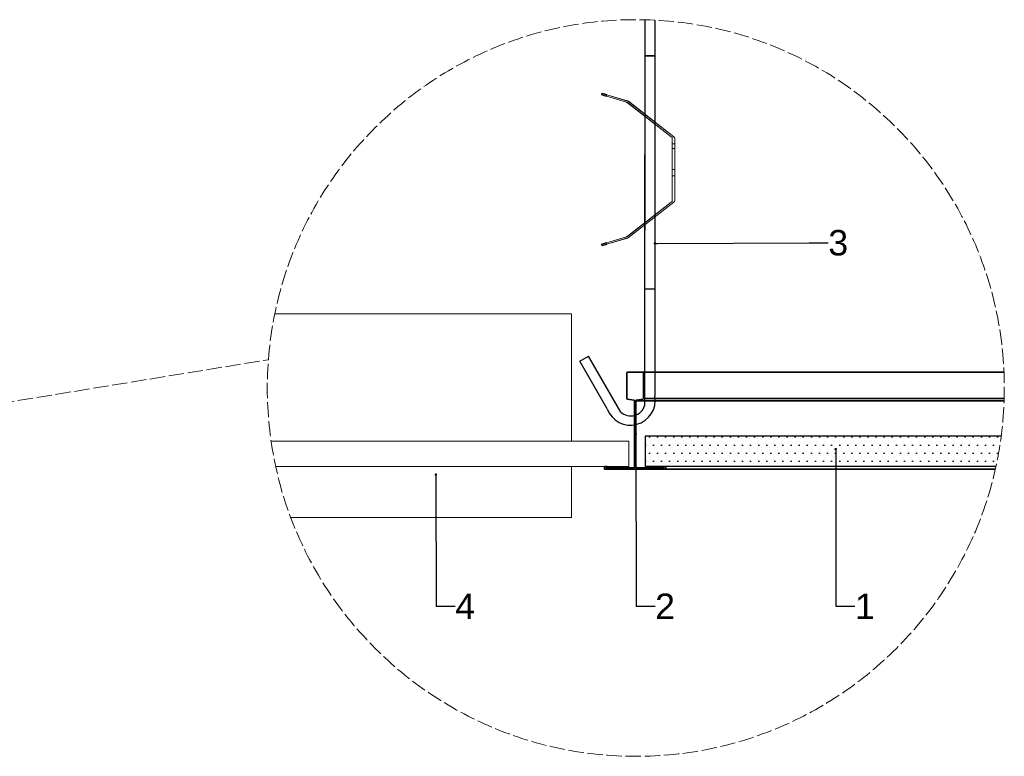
# Model space of a CAD drawing. Header units: millimetres. Extents: x 2242 to 4133, y 3505 to 4669.
# Tile 3 of 3: x 3361 to 4133, y 3746 to 4324. Entities that reach past the tile are written whole.
import ezdxf
from ezdxf import colors
from ezdxf.entities.mleader import LeaderData, LeaderLine
from ezdxf.math import Vec2, Vec3

# ---------------------------------------------------------------- set-up
doc = ezdxf.new("R2010")
doc.units = ezdxf.units.MM
doc.linetypes.add('ACAD_ISO02W100', pattern=[15, 12, -3])
for name, color, linetype, lineweight in [('_RIGIPS AKCESORIA', 7, 'Continuous', 15), ('_Rigips Profil', 7, 'Continuous', 35), ('_RIGIPS PŁYTA', 7, 'Continuous', 25), ('pomocnicza', 7, 'ACAD_ISO02W100', 9), ('Wymiary', 7, 'Continuous', 18)]:
    doc.layers.add(name, color=color, linetype=linetype, lineweight=lineweight)
doc.layers.add('_Rigips Plyta', color=7, linetype='Continuous')
doc.layers.add('wełna', color=7, linetype='BATTING')
doc.styles.get("Standard").update_dxf_attribs({"font": 'arial.ttf'})
doc.linetypes.add('BATTING', pattern='A,0.00254,-2.54,[134,ltypeshp.shx,S=2.54,R=0,X=-2.54,Y=0],-5.08,[134,ltypeshp.shx,S=2.54,R=180,X=2.54,Y=0],-2.54', length=10.16254)

# ---------------------------------------------------------------- blocks, each defined once
blk = doc.blocks.new('T24')
at = {"layer": '_Rigips Profil'}
for p, q in [((302.61, -139.67), (302.61, -129.54)), ((302.81, -129.34), (308.91, -129.34)), ((309.11, -129.54), (309.11, -139.67)), ((305.45, -140.31), (302.78, -139.87)), ((305.61, -140.51), (305.61, -166.64)), ((306.11, -140.51), (306.11, -166.64)), ((308.95, -139.87), (306.28, -140.31)), ((293.86, -167.24), (293.86, -166.44)), ((293.96, -166.34), (294.86, -166.34)), ((293.96, -167.34), (317.76, -167.34)), ((294.36, -166.84), (305.41, -166.84)), ((306.31, -166.84), (317.36, -166.84)), ((317.76, -166.34), (316.86, -166.34)), ((317.86, -167.24), (317.86, -166.44))]:
    blk.add_line(p, q, dxfattribs=at)
for centre, radius, start, end in [((302.81, -129.54), 0.2, 90, 180), ((308.91, -129.54), 0.2, 0, 90), ((302.81, -139.67), 0.2, 180, 260.5377), ((305.41, -140.51), 0.2, 0, 80.5377), ((306.31, -140.51), 0.2, 99.4623, 180), ((308.91, -139.67), 0.2, 279.4623, 0), ((293.96, -166.44), 0.1, 90, 180), ((293.96, -167.24), 0.1, 180, 270), ((305.41, -166.64), 0.2, 270, 0), ((306.31, -166.64), 0.2, 180, 270), ((317.76, -166.44), 0.1, 0, 90), ((317.76, -167.24), 0.1, 270, 0)]:
    blk.add_arc(centre, radius, start, end, dxfattribs=at)
blk = doc.blocks.new('_Dot')
at = {"color": 0, "linetype": 'ByBlock', "lineweight": -2}
blk.add_line((-0.5, 0), (-1, 0), dxfattribs=at)
at = {"color": 0, "linetype": 'ByBlock', "const_width": 0.5}
blk.add_lwpolyline([(-0.25, 0, 1), (0.25, 0, 1)], format="xyb", close=True, dxfattribs=at)

msp = doc.modelspace()

# ---------------------------------------------------------------- hatches: boundary and pattern name
at = {"layer": '_Rigips Plyta'}
h = msp.add_hatch(dxfattribs=at)
h.set_pattern_fill('DOTS', color=256, scale=4)
h.set_pattern_definition([(0, (-2240.876, -3267.4906), (3.175, 6.35), [0, -6.35])])
edge = h.paths.add_edge_path()
edge.add_arc((3844.47, 4035.3), 288.99, 347.67554, 352.50738)
edge.add_line((4130.99, 3997.61), (3851.91, 3997.61))
edge.add_line((3851.91, 3997.61), (3851.91, 3973.61))
edge.add_line((3851.91, 3973.61), (4126.79, 3973.61))

# ---------------------------------------------------------------- linework, layer by layer
for p, q in [((3851.43, 4324.2), (3851.42, 4112.87)), ((3859.43, 4323.89), (3859.42, 4112.87)), ((3851.43, 4295.99), (3851.42, 4021.38)), ((3859.46, 4295.99), (3859.42, 4028.85)), ((3859.42, 4112.87), (3851.42, 4112.87)), ((3822.1, 4018.85), (3800.5, 4056.27)), ((3832.76, 4016.38), (3807.42, 4060.27))]:
    msp.add_line(p, q)
msp.add_lwpolyline([(3859.42, 4295.99), (3851.42, 4295.99)], close=True)
at = {"color": 253, "lineweight": 0}
for points in [[(3817.58, 4265.42), (3817.92, 4266.53)], [(3821.51, 4264.16), (3821.26, 4264.24), (3821.01, 4264.3), (3820.78, 4264.37), (3820.57, 4264.45), (3820.36, 4264.52), (3820.15, 4264.58), (3819.95, 4264.63), (3819.77, 4264.7), (3819.59, 4264.76), (3819.41, 4264.81), (3819.25, 4264.86), (3819.08, 4264.91), (3818.93, 4264.96), (3818.79, 4265.01), (3818.64, 4265.06), (3818.52, 4265.09), (3818.39, 4265.12), (3818.28, 4265.17), (3818.18, 4265.21), (3818.08, 4265.24), (3818, 4265.25), (3817.92, 4265.29), (3817.85, 4265.3), (3817.79, 4265.34), (3817.74, 4265.35), (3817.69, 4265.37), (3817.66, 4265.39), (3817.62, 4265.39), (3817.59, 4265.4), (3817.58, 4265.42), (3817.59, 4265.42), (3817.62, 4265.4), (3817.66, 4265.4), (3817.69, 4265.39), (3817.74, 4265.39), (3817.79, 4265.37), (3817.85, 4265.35), (3817.92, 4265.34), (3818, 4265.3), (3818.08, 4265.29), (3818.18, 4265.25), (3818.28, 4265.24), (3818.39, 4265.21), (3818.52, 4265.17), (3818.64, 4265.12), (3818.79, 4265.09), (3818.93, 4265.06), (3819.08, 4265.01), (3819.25, 4264.96), (3819.41, 4264.91), (3819.59, 4264.86), (3819.77, 4264.81), (3819.95, 4264.76), (3820.15, 4264.7), (3820.36, 4264.65), (3820.57, 4264.58), (3820.78, 4264.52), (3821.01, 4264.45), (3821.26, 4264.39), (3821.51, 4264.3), (3837.23, 4259.59), (3837.23, 4259.44)], [(3821.83, 4265.29), (3838, 4260.44), (3838, 4260.59), (3821.83, 4265.43), (3821.59, 4265.5), (3821.36, 4265.57), (3821.13, 4265.63), (3820.92, 4265.7), (3820.7, 4265.76), (3820.49, 4265.83), (3820.29, 4265.88), (3820.1, 4265.93), (3819.92, 4265.99), (3819.74, 4266.04), (3819.57, 4266.09), (3819.41, 4266.12), (3819.26, 4266.17), (3819.11, 4266.22), (3818.98, 4266.25), (3818.85, 4266.29), (3818.74, 4266.32), (3818.62, 4266.35), (3818.52, 4266.38), (3818.43, 4266.4), (3818.33, 4266.43), (3818.26, 4266.45), (3818.18, 4266.47), (3818.12, 4266.48), (3818.07, 4266.5), (3818.02, 4266.52), (3817.98, 4266.52), (3817.95, 4266.53), (3817.94, 4266.53), (3817.92, 4266.53), (3817.94, 4266.52), (3817.95, 4266.52), (3817.98, 4266.5), (3818.02, 4266.48), (3818.07, 4266.47), (3818.12, 4266.45), (3818.18, 4266.43), (3818.26, 4266.4), (3818.33, 4266.38), (3818.43, 4266.35), (3818.52, 4266.32), (3818.62, 4266.29), (3818.74, 4266.25), (3818.85, 4266.2), (3818.98, 4266.17), (3819.11, 4266.12), (3819.26, 4266.09), (3819.41, 4266.04), (3819.57, 4265.99), (3819.74, 4265.93), (3819.92, 4265.88), (3820.1, 4265.81), (3820.29, 4265.76), (3820.49, 4265.7), (3820.7, 4265.63), (3820.92, 4265.57), (3821.13, 4265.5), (3821.36, 4265.43), (3821.59, 4265.35), (3821.83, 4265.29)], [(3818.61, 4265.14), (3818.93, 4266.27)], [(3818.61, 4265.06), (3818.93, 4266.19)], [(3821.51, 4264.3), (3821.83, 4265.43)], [(3821.83, 4265.29), (3821.51, 4264.16), (3837.23, 4259.44)], [(3837.23, 4259.59), (3837.57, 4259.46), (3837.88, 4259.24)], [(3837.88, 4259.1), (3837.57, 4259.29), (3837.23, 4259.44)], [(3837.41, 4259.38), (3837.41, 4259.52)], [(3837.57, 4259.29), (3837.57, 4259.46)], [(3837.73, 4259.21), (3837.73, 4259.36)], [(3872.32, 4232.31), (3837.88, 4259.1), (3837.88, 4259.24), (3872.32, 4232.47), (3872.32, 4232.31)], [(3837.88, 4259.1), (3837.88, 4259.24)], [(3838.65, 4260.24), (3838.34, 4260.44), (3838, 4260.59)], [(3838, 4260.44), (3838.34, 4260.29), (3838.65, 4260.1)], [(3838.18, 4260.37), (3838.18, 4260.52)], [(3838.34, 4260.29), (3838.34, 4260.44)], [(3838.5, 4260.19), (3838.5, 4260.34)], [(3838.65, 4260.1), (3874.35, 4232.31), (3874.35, 4232.47), (3838.65, 4260.24), (3838.65, 4260.1)], [(3838.65, 4260.1), (3838.65, 4260.24)], [(3851.55, 4248.54), (3852.32, 4249.53)], [(3855.08, 4245.78), (3855.21, 4245.67), (3855.35, 4245.55), (3855.5, 4245.44), (3855.65, 4245.33), (3855.8, 4245.21), (3855.94, 4245.1), (3856.07, 4244.98), (3856.22, 4244.88), (3856.35, 4244.77), (3856.5, 4244.67), (3856.63, 4244.57), (3856.76, 4244.46), (3856.89, 4244.36), (3857.01, 4244.26), (3857.14, 4244.18), (3857.25, 4244.08), (3857.37, 4244), (3857.48, 4243.9), (3857.58, 4243.82), (3857.7, 4243.75), (3857.79, 4243.67), (3857.88, 4243.61), (3857.97, 4243.52), (3858.06, 4243.46), (3858.14, 4243.41), (3858.2, 4243.34), (3858.27, 4243.29), (3858.33, 4243.25), (3858.4, 4243.2), (3858.45, 4243.16), (3858.5, 4243.13), (3858.53, 4243.1), (3858.56, 4243.08), (3858.6, 4243.05), (3858.61, 4243.03), (3858.63, 4243.03), (3858.65, 4243.02), (3858.65, 4243.03), (3858.63, 4243.03), (3858.61, 4243.05), (3858.58, 4243.08), (3858.55, 4243.1), (3858.51, 4243.13), (3858.47, 4243.16), (3858.42, 4243.2), (3858.37, 4243.25), (3858.3, 4243.29), (3858.24, 4243.34), (3858.17, 4243.41), (3858.09, 4243.46), (3858.01, 4243.52), (3857.92, 4243.61), (3857.83, 4243.67), (3857.73, 4243.75), (3857.63, 4243.82), (3857.53, 4243.9), (3857.42, 4244), (3857.3, 4244.08), (3857.19, 4244.18), (3857.07, 4244.26), (3856.94, 4244.36), (3856.81, 4244.46), (3856.68, 4244.57), (3856.55, 4244.67), (3856.42, 4244.77), (3856.29, 4244.88), (3856.14, 4244.98), (3856.01, 4245.1), (3855.86, 4245.21), (3855.71, 4245.33), (3855.57, 4245.44), (3855.42, 4245.55), (3855.27, 4245.67), (3855.12, 4245.78), (3854.98, 4245.9), (3854.83, 4246.01), (3854.7, 4246.11), (3854.55, 4246.23), (3854.4, 4246.34), (3854.26, 4246.46), (3854.11, 4246.57), (3853.98, 4246.67), (3853.83, 4246.78), (3853.7, 4246.88), (3853.57, 4247), (3853.44, 4247.09), (3853.31, 4247.19), (3853.19, 4247.29), (3853.06, 4247.39), (3852.95, 4247.47), (3852.83, 4247.57), (3852.72, 4247.65), (3852.62, 4247.73), (3852.5, 4247.81), (3852.41, 4247.88), (3852.32, 4247.96), (3852.23, 4248.03), (3852.14, 4248.09), (3852.06, 4248.14), (3852, 4248.21), (3851.93, 4248.26), (3851.87, 4248.31), (3851.8, 4248.36), (3851.75, 4248.39), (3851.7, 4248.42), (3851.67, 4248.45), (3851.64, 4248.49), (3851.6, 4248.5), (3851.59, 4248.52), (3851.57, 4248.54), (3851.55, 4248.54), (3851.57, 4248.52), (3851.59, 4248.5), (3851.62, 4248.49), (3851.65, 4248.45), (3851.69, 4248.42), (3851.73, 4248.39), (3851.78, 4248.36), (3851.83, 4248.31), (3851.9, 4248.26), (3851.96, 4248.21), (3852.03, 4248.14), (3852.11, 4248.09), (3852.19, 4248.03), (3852.28, 4247.96), (3852.37, 4247.88), (3852.47, 4247.81), (3852.57, 4247.73), (3852.67, 4247.65), (3852.78, 4247.57), (3852.9, 4247.47), (3853.01, 4247.39), (3853.13, 4247.29), (3853.26, 4247.19), (3853.39, 4247.09), (3853.52, 4247), (3853.65, 4246.88), (3853.78, 4246.78), (3853.91, 4246.67), (3854.06, 4246.57), (3854.19, 4246.46), (3854.34, 4246.34), (3854.49, 4246.23), (3854.63, 4246.11), (3854.78, 4246.01), (3854.93, 4245.9), (3855.08, 4245.78)], [(3855.84, 4246.77), (3855.99, 4246.65), (3856.12, 4246.54), (3856.27, 4246.42), (3856.42, 4246.31), (3856.57, 4246.19), (3856.71, 4246.1), (3856.84, 4245.98), (3856.99, 4245.87), (3857.12, 4245.77), (3857.27, 4245.65), (3857.4, 4245.55), (3857.53, 4245.46), (3857.66, 4245.36), (3857.78, 4245.26), (3857.91, 4245.16), (3858.02, 4245.08), (3858.14, 4244.98), (3858.25, 4244.9), (3858.35, 4244.82), (3858.47, 4244.74), (3858.56, 4244.65), (3858.65, 4244.59), (3858.74, 4244.52), (3858.83, 4244.46), (3858.91, 4244.39), (3858.97, 4244.34), (3859.04, 4244.29), (3859.1, 4244.24), (3859.17, 4244.2), (3859.22, 4244.16), (3859.27, 4244.11), (3859.3, 4244.1), (3859.33, 4244.06), (3859.37, 4244.05), (3859.38, 4244.03), (3859.4, 4244.02), (3859.41, 4244.02), (3859.41, 4244), (3859.41, 4244.02), (3859.4, 4244.03), (3859.38, 4244.05), (3859.35, 4244.06), (3859.32, 4244.1), (3859.28, 4244.11), (3859.23, 4244.16), (3859.19, 4244.2), (3859.14, 4244.24), (3859.07, 4244.29), (3859.01, 4244.34), (3858.94, 4244.39), (3858.86, 4244.46), (3858.78, 4244.52), (3858.69, 4244.59), (3858.6, 4244.65), (3858.5, 4244.74), (3858.4, 4244.82), (3858.3, 4244.9), (3858.19, 4244.98), (3858.07, 4245.08), (3857.96, 4245.16), (3857.84, 4245.26), (3857.71, 4245.36), (3857.58, 4245.46), (3857.45, 4245.55), (3857.32, 4245.65), (3857.19, 4245.77), (3857.06, 4245.87), (3856.91, 4245.98), (3856.78, 4246.1), (3856.63, 4246.19), (3856.48, 4246.31), (3856.34, 4246.42), (3856.19, 4246.54), (3856.04, 4246.65), (3855.89, 4246.77), (3855.75, 4246.88), (3855.62, 4247), (3855.47, 4247.11), (3855.32, 4247.23), (3855.17, 4247.34), (3855.03, 4247.45), (3854.88, 4247.55), (3854.75, 4247.67), (3854.6, 4247.77), (3854.47, 4247.88), (3854.34, 4247.98), (3854.21, 4248.08), (3854.08, 4248.17), (3853.96, 4248.27), (3853.83, 4248.37), (3853.72, 4248.47), (3853.6, 4248.55), (3853.49, 4248.63), (3853.39, 4248.72), (3853.27, 4248.8), (3853.18, 4248.88), (3853.09, 4248.94), (3853, 4249.01), (3852.91, 4249.08), (3852.83, 4249.14), (3852.77, 4249.19), (3852.7, 4249.26), (3852.64, 4249.3), (3852.57, 4249.34), (3852.52, 4249.39), (3852.47, 4249.42), (3852.44, 4249.45), (3852.41, 4249.47), (3852.37, 4249.48), (3852.36, 4249.5), (3852.34, 4249.52), (3852.32, 4249.53), (3852.32, 4249.52), (3852.34, 4249.5), (3852.36, 4249.48), (3852.39, 4249.47), (3852.42, 4249.45), (3852.46, 4249.42), (3852.5, 4249.39), (3852.55, 4249.34), (3852.6, 4249.3), (3852.67, 4249.26), (3852.73, 4249.19), (3852.8, 4249.14), (3852.88, 4249.08), (3852.96, 4249.01), (3853.04, 4248.94), (3853.14, 4248.88), (3853.24, 4248.8), (3853.34, 4248.72), (3853.44, 4248.63), (3853.55, 4248.55), (3853.67, 4248.47), (3853.78, 4248.37), (3853.9, 4248.27), (3854.03, 4248.17), (3854.16, 4248.08), (3854.29, 4247.98), (3854.42, 4247.88), (3854.55, 4247.77), (3854.68, 4247.67), (3854.83, 4247.55), (3854.96, 4247.45), (3855.11, 4247.34), (3855.26, 4247.23), (3855.4, 4247.11), (3855.55, 4247), (3855.7, 4246.88), (3855.84, 4246.77)], [(3855.09, 4245.8), (3855.86, 4246.8)], [(3855.09, 4245.75), (3855.86, 4246.75)], [(3858.65, 4243.02), (3859.41, 4244)], [(3872.32, 4232.47), (3872.65, 4232.14), (3872.89, 4231.75), (3873.04, 4231.31), (3873.1, 4230.85)], [(3873.1, 4230.7), (3873.04, 4231.16), (3872.89, 4231.6), (3872.65, 4232), (3872.32, 4232.31)], [(3872.65, 4232), (3872.65, 4232.14)], [(3872.89, 4231.6), (3872.89, 4231.75)], [(3873.04, 4231.16), (3873.04, 4231.31)], [(3875.14, 4230.85), (3875.09, 4231.31), (3874.94, 4231.75), (3874.69, 4232.14), (3874.35, 4232.47)], [(3874.35, 4232.31), (3874.69, 4232), (3874.94, 4231.6), (3875.09, 4231.16), (3875.14, 4230.7)], [(3874.69, 4232), (3874.69, 4232.14)], [(3874.94, 4231.6), (3874.94, 4231.75)], [(3875.09, 4231.16), (3875.09, 4231.31)], [(3873.1, 4182.62), (3873.1, 4230.7), (3873.1, 4230.85), (3873.1, 4182.79), (3873.1, 4182.62)], [(3873.1, 4230.7), (3873.1, 4230.85)], [(3873.1, 4223.14), (3873.1, 4223.94), (3873.1, 4224.73), (3873.1, 4225.46), (3873.1, 4226.15), (3873.1, 4226.76), (3873.1, 4227.28), (3873.1, 4227.69), (3873.1, 4228), (3873.1, 4228.2), (3873.1, 4228.25), (3873.1, 4228.2), (3873.1, 4228), (3873.1, 4227.69), (3873.1, 4227.28), (3873.1, 4226.76), (3873.1, 4226.15), (3873.1, 4225.46), (3873.1, 4224.73), (3873.1, 4223.94), (3873.1, 4223.14), (3875.14, 4223.14)], [(3873.1, 4223.14), (3873.1, 4223.94), (3873.1, 4224.73), (3873.1, 4225.46), (3873.1, 4226.15), (3873.1, 4226.76), (3873.1, 4227.28), (3873.1, 4227.69), (3873.1, 4228), (3873.1, 4228.2), (3873.1, 4228.25), (3873.1, 4228.2), (3873.1, 4228), (3873.1, 4227.69), (3873.1, 4227.28), (3873.1, 4226.76), (3873.1, 4226.15), (3873.1, 4225.46), (3873.1, 4224.73), (3873.1, 4223.94), (3873.1, 4223.14), (3875.14, 4223.14)], [(3875.14, 4226.76), (3873.1, 4226.76), (3875.14, 4226.76)], [(3875.14, 4226.76), (3873.1, 4226.76), (3875.14, 4226.76)], [(3873.1, 4220.03), (3873.1, 4219.32), (3873.1, 4218.63), (3873.1, 4217.98), (3873.1, 4217.41), (3873.1, 4216.9), (3873.1, 4216.49), (3873.1, 4216.19), (3873.1, 4216), (3873.1, 4215.95), (3873.1, 4216), (3873.1, 4216.19), (3873.1, 4216.49), (3873.1, 4216.9), (3873.1, 4217.41), (3873.1, 4217.98), (3873.1, 4218.63), (3873.1, 4219.32), (3873.1, 4220.03), (3873.1, 4220.75), (3873.1, 4221.43), (3873.1, 4222.07), (3873.1, 4222.66), (3873.1, 4223.17), (3873.1, 4223.58), (3873.1, 4223.87), (3873.1, 4224.05), (3873.1, 4224.12), (3873.1, 4224.05), (3873.1, 4223.87), (3873.1, 4223.58), (3873.1, 4223.17), (3873.1, 4222.66), (3873.1, 4222.07), (3873.1, 4221.43), (3873.1, 4220.75), (3873.1, 4220.03)], [(3875.14, 4230.7), (3875.14, 4182.62), (3875.14, 4182.79), (3875.14, 4230.85), (3875.14, 4230.7)], [(3875.14, 4230.7), (3875.14, 4230.85)], [(3873.1, 4211.82), (3873.1, 4211.69), (3873.1, 4211.43), (3873.1, 4211.05), (3873.1, 4210.58), (3873.1, 4210), (3873.1, 4209.35), (3873.1, 4208.63), (3873.1, 4207.87), (3873.1, 4207.07), (3873.1, 4206.29), (3873.1, 4205.5), (3873.1, 4204.73), (3873.1, 4204.03), (3873.1, 4203.39), (3873.1, 4202.83), (3873.1, 4202.36), (3873.1, 4202.01), (3873.1, 4201.77), (3873.1, 4201.64), (3873.1, 4201.65), (3873.1, 4201.78), (3873.1, 4202.03), (3873.1, 4202.39), (3873.1, 4202.86), (3873.1, 4203.42), (3873.1, 4204.08), (3873.1, 4204.78), (3873.1, 4205.55), (3873.1, 4206.34), (3873.1, 4207.14), (3873.1, 4207.92), (3873.1, 4208.68), (3873.1, 4209.4), (3873.1, 4210.05), (3873.1, 4210.61), (3873.1, 4211.08), (3873.1, 4211.44), (3873.1, 4211.71), (3873.1, 4211.84)], [(3875.14, 4206.27), (3875.14, 4205.47), (3875.14, 4204.7), (3875.14, 4203.94), (3875.14, 4203.24), (3875.14, 4202.59), (3875.14, 4202.03), (3875.14, 4201.54), (3875.14, 4201.16), (3875.14, 4200.88), (3875.14, 4200.7), (3875.14, 4200.65), (3875.14, 4200.7), (3875.14, 4200.88), (3875.14, 4201.16), (3875.14, 4201.54), (3875.14, 4202.03), (3875.14, 4202.59), (3875.14, 4203.24), (3875.14, 4203.94), (3875.14, 4204.7), (3875.14, 4205.47), (3875.14, 4206.27), (3875.14, 4207.07), (3875.14, 4207.86), (3875.14, 4208.61), (3875.14, 4209.32), (3875.14, 4209.95), (3875.14, 4210.53), (3875.14, 4211), (3875.14, 4211.4), (3875.14, 4211.67), (3875.14, 4211.84), (3875.14, 4211.9), (3875.14, 4211.84), (3875.14, 4211.67), (3875.14, 4211.4), (3875.14, 4211), (3875.14, 4210.53), (3875.14, 4209.95), (3875.14, 4209.32), (3875.14, 4208.61), (3875.14, 4207.86), (3875.14, 4207.07), (3875.14, 4206.27)], [(3875.14, 4211.82), (3875.14, 4211.84), (3875.14, 4211.71), (3875.14, 4211.44), (3875.14, 4211.08), (3875.14, 4210.61), (3875.14, 4210.05), (3875.14, 4209.4), (3875.14, 4208.68), (3875.14, 4207.92), (3875.14, 4207.14), (3875.14, 4206.34), (3875.14, 4205.55), (3875.14, 4204.78), (3875.14, 4204.08), (3875.14, 4203.42), (3875.14, 4202.86), (3875.14, 4202.39), (3875.14, 4202.03), (3875.14, 4201.78), (3875.14, 4201.65), (3875.14, 4201.64), (3875.14, 4201.77), (3875.14, 4202.01), (3875.14, 4202.36), (3875.14, 4202.83), (3875.14, 4203.39), (3875.14, 4204.03), (3875.14, 4204.73), (3875.14, 4205.5), (3875.14, 4206.29), (3875.14, 4207.07), (3875.14, 4207.87), (3875.14, 4208.63), (3875.14, 4209.35), (3875.14, 4210), (3875.14, 4210.58), (3875.14, 4211.05), (3875.14, 4211.43), (3875.14, 4211.69), (3875.14, 4211.82)], [(3873.1, 4206.76), (3875.14, 4206.76)], [(3873.1, 4206.71), (3875.14, 4206.71)], [(3873.1, 4201.64), (3875.14, 4201.64)], [(3873.1, 4193.45), (3873.1, 4192.74), (3873.1, 4192.06), (3873.1, 4191.4), (3873.1, 4190.83), (3873.1, 4190.32), (3873.1, 4189.91), (3873.1, 4189.62), (3873.1, 4189.42), (3873.1, 4189.35), (3873.1, 4189.42), (3873.1, 4189.62), (3873.1, 4189.91), (3873.1, 4190.32), (3873.1, 4190.83), (3873.1, 4191.4), (3873.1, 4192.06), (3873.1, 4192.74), (3873.1, 4193.45), (3873.1, 4194.17), (3873.1, 4194.86), (3873.1, 4195.49), (3873.1, 4196.08), (3873.1, 4196.58), (3873.1, 4196.98), (3873.1, 4197.3), (3873.1, 4197.48), (3873.1, 4197.54), (3873.1, 4197.48), (3873.1, 4197.3), (3873.1, 4196.98), (3873.1, 4196.58), (3873.1, 4196.08), (3873.1, 4195.49), (3873.1, 4194.86), (3873.1, 4194.17), (3873.1, 4193.45)], [(3837.88, 4154.23), (3872.32, 4181.02), (3872.32, 4181.17), (3837.88, 4154.38), (3837.88, 4154.23)], [(3874.35, 4181.02), (3838.65, 4153.25), (3838.65, 4153.39), (3874.35, 4181.17), (3874.35, 4181.02)], [(3872.32, 4181.17), (3872.65, 4181.49), (3872.89, 4181.89), (3873.04, 4182.31), (3873.1, 4182.79)], [(3873.1, 4182.62), (3873.04, 4182.16), (3872.89, 4181.74), (3872.65, 4181.35), (3872.32, 4181.02)], [(3872.65, 4181.35), (3872.65, 4181.49)], [(3872.89, 4181.74), (3872.89, 4181.89)], [(3873.04, 4182.16), (3873.04, 4182.31)], [(3873.1, 4182.62), (3873.1, 4182.79)], [(3875.14, 4182.79), (3875.09, 4182.31), (3874.94, 4181.89), (3874.69, 4181.49), (3874.35, 4181.17)], [(3874.35, 4181.02), (3874.69, 4181.35), (3874.94, 4181.74), (3875.09, 4182.16), (3875.14, 4182.62)], [(3874.69, 4181.35), (3874.69, 4181.49)], [(3874.94, 4181.74), (3874.94, 4181.89)], [(3875.09, 4182.16), (3875.09, 4182.31)], [(3875.14, 4182.62), (3875.14, 4182.79)], [(3855.08, 4167.69), (3854.93, 4167.59), (3854.78, 4167.48), (3854.63, 4167.36), (3854.49, 4167.25), (3854.34, 4167.13), (3854.19, 4167.02), (3854.06, 4166.9), (3853.91, 4166.8), (3853.78, 4166.69), (3853.65, 4166.59), (3853.52, 4166.48), (3853.39, 4166.38), (3853.26, 4166.28), (3853.13, 4166.18), (3853.01, 4166.08), (3852.9, 4166), (3852.78, 4165.9), (3852.67, 4165.82), (3852.57, 4165.74), (3852.47, 4165.66), (3852.37, 4165.59), (3852.28, 4165.51), (3852.19, 4165.45), (3852.11, 4165.38), (3852.03, 4165.33), (3851.96, 4165.27), (3851.9, 4165.22), (3851.83, 4165.17), (3851.78, 4165.12), (3851.73, 4165.08), (3851.69, 4165.05), (3851.65, 4165.02), (3851.62, 4164.99), (3851.59, 4164.97), (3851.57, 4164.95), (3851.55, 4164.94), (3851.57, 4164.94), (3851.59, 4164.95), (3851.6, 4164.97), (3851.64, 4164.99), (3851.67, 4165.02), (3851.7, 4165.05), (3851.75, 4165.08), (3851.8, 4165.12), (3851.87, 4165.17), (3851.93, 4165.22), (3852, 4165.27), (3852.06, 4165.33), (3852.14, 4165.38), (3852.23, 4165.45), (3852.32, 4165.51), (3852.41, 4165.59), (3852.5, 4165.66), (3852.62, 4165.74), (3852.72, 4165.82), (3852.83, 4165.9), (3852.95, 4166), (3853.06, 4166.08), (3853.19, 4166.18), (3853.31, 4166.28), (3853.44, 4166.38), (3853.57, 4166.48), (3853.7, 4166.59), (3853.83, 4166.69), (3853.98, 4166.8), (3854.11, 4166.9), (3854.26, 4167.02), (3854.4, 4167.13), (3854.55, 4167.25), (3854.7, 4167.36), (3854.83, 4167.48), (3854.98, 4167.59), (3855.12, 4167.69), (3855.27, 4167.8), (3855.42, 4167.92), (3855.57, 4168.03), (3855.71, 4168.15), (3855.86, 4168.26), (3856.01, 4168.38), (3856.14, 4168.49), (3856.29, 4168.59), (3856.42, 4168.7), (3856.55, 4168.8), (3856.68, 4168.92), (3856.81, 4169.02), (3856.94, 4169.11), (3857.07, 4169.21), (3857.19, 4169.29), (3857.3, 4169.39), (3857.42, 4169.47), (3857.53, 4169.57), (3857.63, 4169.65), (3857.73, 4169.74), (3857.83, 4169.8), (3857.92, 4169.88), (3858.01, 4169.95), (3858.09, 4170.01), (3858.17, 4170.06), (3858.24, 4170.13), (3858.3, 4170.18), (3858.37, 4170.23), (3858.42, 4170.28), (3858.47, 4170.31), (3858.51, 4170.34), (3858.55, 4170.37), (3858.58, 4170.41), (3858.61, 4170.42), (3858.63, 4170.44), (3858.65, 4170.46), (3858.63, 4170.46), (3858.61, 4170.44), (3858.6, 4170.42), (3858.56, 4170.41), (3858.53, 4170.37), (3858.5, 4170.34), (3858.45, 4170.31), (3858.4, 4170.28), (3858.33, 4170.23), (3858.27, 4170.18), (3858.2, 4170.13), (3858.14, 4170.06), (3858.06, 4170.01), (3857.97, 4169.95), (3857.88, 4169.88), (3857.79, 4169.8), (3857.7, 4169.74), (3857.58, 4169.65), (3857.48, 4169.57), (3857.37, 4169.47), (3857.25, 4169.39), (3857.14, 4169.29), (3857.01, 4169.21), (3856.89, 4169.11), (3856.76, 4169.02), (3856.63, 4168.92), (3856.5, 4168.8), (3856.35, 4168.7), (3856.22, 4168.59), (3856.07, 4168.49), (3855.94, 4168.38), (3855.8, 4168.26), (3855.65, 4168.15), (3855.5, 4168.03), (3855.35, 4167.92), (3855.21, 4167.8), (3855.08, 4167.69)], [(3855.84, 4166.71), (3855.7, 4166.59), (3855.55, 4166.48), (3855.4, 4166.36), (3855.26, 4166.25), (3855.11, 4166.13), (3854.96, 4166.03), (3854.83, 4165.92), (3854.68, 4165.81), (3854.55, 4165.71), (3854.42, 4165.59), (3854.29, 4165.49), (3854.16, 4165.4), (3854.03, 4165.3), (3853.9, 4165.2), (3853.78, 4165.1), (3853.67, 4165), (3853.55, 4164.92), (3853.44, 4164.84), (3853.34, 4164.76), (3853.24, 4164.68), (3853.14, 4164.59), (3853.04, 4164.53), (3852.96, 4164.46), (3852.88, 4164.4), (3852.8, 4164.33), (3852.73, 4164.28), (3852.67, 4164.22), (3852.6, 4164.18), (3852.55, 4164.14), (3852.5, 4164.09), (3852.46, 4164.05), (3852.42, 4164.04), (3852.39, 4164), (3852.36, 4163.99), (3852.34, 4163.97), (3852.32, 4163.96), (3852.32, 4163.94), (3852.34, 4163.96), (3852.36, 4163.97), (3852.37, 4163.99), (3852.41, 4164), (3852.44, 4164.04), (3852.47, 4164.05), (3852.52, 4164.09), (3852.57, 4164.14), (3852.64, 4164.18), (3852.7, 4164.22), (3852.77, 4164.28), (3852.83, 4164.33), (3852.91, 4164.4), (3853, 4164.46), (3853.09, 4164.53), (3853.18, 4164.59), (3853.27, 4164.68), (3853.39, 4164.76), (3853.49, 4164.84), (3853.6, 4164.92), (3853.72, 4165), (3853.83, 4165.1), (3853.96, 4165.2), (3854.08, 4165.3), (3854.21, 4165.4), (3854.34, 4165.49), (3854.47, 4165.59), (3854.6, 4165.71), (3854.75, 4165.81), (3854.88, 4165.92), (3855.03, 4166.03), (3855.17, 4166.13), (3855.32, 4166.25), (3855.47, 4166.36), (3855.62, 4166.48), (3855.75, 4166.59), (3855.89, 4166.71), (3856.04, 4166.82), (3856.19, 4166.94), (3856.34, 4167.05), (3856.48, 4167.16), (3856.63, 4167.28), (3856.78, 4167.38), (3856.91, 4167.49), (3857.06, 4167.61), (3857.19, 4167.71), (3857.32, 4167.82), (3857.45, 4167.92), (3857.58, 4168.02), (3857.71, 4168.11), (3857.84, 4168.21), (3857.96, 4168.31), (3858.07, 4168.41), (3858.19, 4168.49), (3858.3, 4168.57), (3858.4, 4168.65), (3858.5, 4168.74), (3858.6, 4168.82), (3858.69, 4168.88), (3858.78, 4168.95), (3858.86, 4169.02), (3858.94, 4169.08), (3859.01, 4169.13), (3859.07, 4169.18), (3859.14, 4169.23), (3859.19, 4169.28), (3859.23, 4169.31), (3859.28, 4169.36), (3859.32, 4169.38), (3859.35, 4169.41), (3859.38, 4169.42), (3859.4, 4169.44), (3859.41, 4169.46), (3859.41, 4169.47), (3859.41, 4169.46), (3859.4, 4169.46), (3859.38, 4169.44), (3859.37, 4169.42), (3859.33, 4169.41), (3859.3, 4169.38), (3859.27, 4169.36), (3859.22, 4169.31), (3859.17, 4169.28), (3859.1, 4169.23), (3859.04, 4169.18), (3858.97, 4169.13), (3858.91, 4169.08), (3858.83, 4169.02), (3858.74, 4168.95), (3858.65, 4168.88), (3858.56, 4168.82), (3858.47, 4168.74), (3858.35, 4168.65), (3858.25, 4168.57), (3858.14, 4168.49), (3858.02, 4168.41), (3857.91, 4168.31), (3857.78, 4168.21), (3857.66, 4168.11), (3857.53, 4168.02), (3857.4, 4167.92), (3857.27, 4167.82), (3857.12, 4167.71), (3856.99, 4167.61), (3856.84, 4167.49), (3856.71, 4167.38), (3856.57, 4167.28), (3856.42, 4167.16), (3856.27, 4167.05), (3856.12, 4166.94), (3855.99, 4166.82), (3855.84, 4166.71)], [(3858.65, 4170.46), (3859.41, 4169.47)], [(3851.55, 4164.94), (3852.32, 4163.94)], [(3855.09, 4167.72), (3855.86, 4166.72)], [(3855.09, 4167.67), (3855.86, 4166.67)], [(3821.83, 4148.05), (3821.51, 4149.17), (3837.23, 4153.88), (3837.23, 4154.03), (3821.51, 4149.32)], [(3837.23, 4154.03), (3837.57, 4154.18), (3837.88, 4154.38)], [(3837.88, 4154.23), (3837.57, 4154.03), (3837.23, 4153.88)], [(3837.41, 4153.95), (3837.41, 4154.1)], [(3837.57, 4154.03), (3837.57, 4154.18)], [(3837.73, 4154.13), (3837.73, 4154.28)], [(3837.88, 4154.23), (3837.88, 4154.38)], [(3821.51, 4149.17), (3821.26, 4149.1), (3821.01, 4149.04), (3820.78, 4148.97), (3820.57, 4148.91), (3820.36, 4148.84), (3820.15, 4148.77), (3819.95, 4148.73), (3819.77, 4148.66), (3819.59, 4148.61), (3819.41, 4148.56), (3819.25, 4148.51), (3819.08, 4148.46), (3818.93, 4148.43), (3818.79, 4148.38), (3818.64, 4148.35), (3818.52, 4148.32), (3818.39, 4148.28), (3818.28, 4148.25), (3818.18, 4148.22), (3818.08, 4148.19), (3818, 4148.17), (3817.92, 4148.15), (3817.85, 4148.14), (3817.79, 4148.12), (3817.74, 4148.1), (3817.69, 4148.09), (3817.66, 4148.09), (3817.62, 4148.07), (3817.59, 4148.07), (3817.58, 4148.07), (3817.59, 4148.07), (3817.59, 4148.09), (3817.62, 4148.09), (3817.66, 4148.1), (3817.69, 4148.12), (3817.74, 4148.14), (3817.79, 4148.15), (3817.85, 4148.17), (3817.92, 4148.2), (3818, 4148.22), (3818.08, 4148.25), (3818.18, 4148.28), (3818.28, 4148.32), (3818.39, 4148.35), (3818.52, 4148.38), (3818.64, 4148.43), (3818.79, 4148.48), (3818.93, 4148.51), (3819.08, 4148.56), (3819.25, 4148.61), (3819.41, 4148.68), (3819.59, 4148.73), (3819.77, 4148.77), (3819.95, 4148.84), (3820.15, 4148.91), (3820.36, 4148.97), (3820.57, 4149.04), (3820.78, 4149.1), (3821.01, 4149.17), (3821.26, 4149.25), (3821.51, 4149.32)], [(3817.58, 4148.07), (3817.92, 4146.94)], [(3821.83, 4148.2), (3821.59, 4148.12), (3821.36, 4148.05), (3821.13, 4147.97), (3820.92, 4147.91), (3820.7, 4147.84), (3820.49, 4147.78), (3820.29, 4147.73), (3820.1, 4147.66), (3819.92, 4147.6), (3819.74, 4147.55), (3819.57, 4147.5), (3819.41, 4147.45), (3819.26, 4147.4), (3819.11, 4147.35), (3818.98, 4147.3), (3818.85, 4147.27), (3818.74, 4147.24), (3818.62, 4147.19), (3818.52, 4147.15), (3818.43, 4147.12), (3818.33, 4147.1), (3818.26, 4147.07), (3818.18, 4147.06), (3818.12, 4147.02), (3818.07, 4147.01), (3818.02, 4146.99), (3817.98, 4146.97), (3817.95, 4146.97), (3817.94, 4146.96), (3817.92, 4146.96), (3817.92, 4146.94), (3817.94, 4146.94), (3817.95, 4146.96), (3817.98, 4146.96), (3818.02, 4146.97), (3818.07, 4146.97), (3818.12, 4146.99), (3818.18, 4147.01), (3818.26, 4147.02), (3818.33, 4147.06), (3818.43, 4147.07), (3818.52, 4147.1), (3818.62, 4147.12), (3818.74, 4147.15), (3818.85, 4147.19), (3818.98, 4147.24), (3819.11, 4147.27), (3819.26, 4147.3), (3819.41, 4147.35), (3819.57, 4147.4), (3819.74, 4147.45), (3819.92, 4147.5), (3820.1, 4147.55), (3820.29, 4147.6), (3820.49, 4147.66), (3820.7, 4147.71), (3820.92, 4147.78), (3821.13, 4147.84), (3821.36, 4147.91), (3821.59, 4147.97), (3821.83, 4148.05)], [(3818.61, 4148.41), (3818.93, 4147.3)], [(3818.61, 4148.33), (3818.93, 4147.22)], [(3821.51, 4149.32), (3821.83, 4148.2)], [(3821.83, 4148.2), (3838, 4153.05), (3838, 4152.9), (3838.34, 4153.03), (3838.65, 4153.25)], [(3821.83, 4148.05), (3838, 4152.9)], [(3838.65, 4153.39), (3838.34, 4153.2), (3838, 4153.05)], [(3838.18, 4152.97), (3838.18, 4153.11)], [(3838.34, 4153.03), (3838.34, 4153.2)], [(3838.5, 4153.13), (3838.5, 4153.28)], [(3838.65, 4153.25), (3838.65, 4153.39)]]:
    msp.add_lwpolyline(points, dxfattribs=at)
for centre, radius, start, end in [((3840.31, 4025.54), 19.4, 200.19809, 9.7997), ((3840.51, 4024.81), 11.44, 227.43539, 342.56245)]:
    msp.add_arc(centre, radius, start, end)
at = {"layer": '_RIGIPS AKCESORIA'}
for p, q in [((3561.43, 4093.61), (3793.97, 4093.61)), ((3793.97, 4093.61), (3793.97, 3993.61)), ((3558.5, 3993.61), (3838.97, 3993.61)), ((3838.97, 3993.61), (3838.97, 3973.61)), ((3562.14, 3973.61), (3821.97, 3973.61)), ((3562.14, 3973.61), (3838.97, 3973.61)), ((3793.97, 3973.61), (3793.97, 3933.61)), ((3573.96, 3933.61), (3793.97, 3933.61))]:
    msp.add_line(p, q, dxfattribs=at)
at = {"layer": '_Rigips Profil'}
for p, q in [((3843.97, 4047.61), (4133.19, 4047.61)), ((3844.47, 4025.27), (4133.28, 4025.27)), ((3850.47, 4026.95), (4133.33, 4026.95)), ((3820.17, 3971.61), (4126.35, 3971.61))]:
    msp.add_line(p, q, dxfattribs=at)
at = {"layer": '_RIGIPS PŁYTA'}
for p, q in [((4130.99, 3997.61), (3851.91, 3997.61)), ((3851.91, 3997.61), (3851.91, 3973.61)), ((4126.79, 3973.61), (3851.91, 3973.61))]:
    msp.add_line(p, q, dxfattribs=at)
at = {"layer": 'pomocnicza'}
msp.add_line((3152.63, 3991.51), (3556.33, 4057.49), dxfattribs=at)
msp.add_circle((3844.47, 4035.3), 288.99, dxfattribs=at)
at = {"layer": 'wełna'}
msp.add_line((3800.5, 4056.27), (3807.42, 4060.27), dxfattribs=at)

# ---------------------------------------------------------------- block references
at = {"layer": '_Rigips Profil', "xscale": 2, "yscale": 2, "zscale": 2}
msp.add_blockref('T24', (3232.24, 4306.29), dxfattribs=at)

# ---------------------------------------------------------------- leaders
at = {"layer": 'Wymiary'}
ml = msp.add_multileader_mtext('Standard', dxfattribs=at)
ml.set_content('3', color=256)
ml.set_leader_properties()
ml.set_arrow_properties(name='DOT')
ml.build(insert=Vec2(0, 0))
ml.multileader.update_dxf_attribs({"dogleg_length": 0.36, "arrow_head_size": 2})
ctx = ml.context
ctx.base_point, ctx.char_height, ctx.arrow_head_size, ctx.landing_gap_size, ctx.plane_origin = Vec3(3995.36, 4149.12), 20, 2, 0.09, Vec3(4255.17, 4103.01)
notes = []
notes.append((ctx, [(0, (1, 1, 0), (3980.46, 4149.12), (1, 0), 14.91, [(0, [(3859.44, 4148.73)], 0, [])])]))
ctx.mtext.insert, ctx.mtext.flow_direction = Vec3(3995.45, 4159.3), 5
ml = msp.add_multileader_mtext('Standard', dxfattribs=at)
ml.set_content('2', color=256)
ml.set_leader_properties()
ml.set_arrow_properties(name='DOT')
ml.build(insert=Vec2(0, 0))
ml.multileader.update_dxf_attribs({"dogleg_length": 0.36, "arrow_head_size": 2})
ctx = ml.context
ctx.base_point, ctx.char_height, ctx.arrow_head_size, ctx.landing_gap_size, ctx.plane_origin = Vec3(3859.56, 3864.01), 20, 2, 0.09, Vec3(3844.7, 3817.9)
notes.append((ctx, [(0, (1, 1, 0), (3844.65, 3864.01), (1, 0), 14.91, [(0, [(3844.47, 3999.14)], 0, [])])]))
ctx.mtext.insert, ctx.mtext.flow_direction = Vec3(3859.65, 3874.01), 5
ml = msp.add_multileader_mtext('Standard', dxfattribs=at)
ml.set_content('1', color=256)
ml.set_leader_properties()
ml.set_arrow_properties(name='DOT')
ml.build(insert=Vec2(0, 0))
ml.multileader.update_dxf_attribs({"dogleg_length": 0.36, "arrow_head_size": 2})
ctx = ml.context
ctx.base_point, ctx.char_height, ctx.arrow_head_size, ctx.landing_gap_size, ctx.plane_origin = Vec3(4016.33, 3864.01), 20, 2, 0.09, Vec3(4001.46, 3817.9)
notes.append((ctx, [(0, (1, 1, 0), (4001.42, 3864.01), (1, 0), 14.91, [(0, [(4001.24, 3987.31)], 0, [])])]))
ctx.mtext.insert, ctx.mtext.flow_direction = Vec3(4016.42, 3874.01), 5
ml = msp.add_multileader_mtext('Standard', dxfattribs=at)
ml.set_content('4', color=256)
ml.set_leader_properties()
ml.set_arrow_properties(name='DOT')
ml.build(insert=Vec2(0, 0))
ml.multileader.update_dxf_attribs({"dogleg_length": 0.36, "arrow_head_size": 2})
ctx = ml.context
ctx.base_point, ctx.char_height, ctx.arrow_head_size, ctx.landing_gap_size, ctx.plane_origin = Vec3(3702.79, 3864.01), 20, 2, 0.09, Vec3(3687.93, 3817.9)
notes.append((ctx, [(0, (1, 1, 0), (3687.88, 3864.01), (1, 0), 14.91, [(0, [(3687.7, 3967.32)], 0, [])])]))
ctx.mtext.insert, ctx.mtext.flow_direction = Vec3(3702.88, 3874.01), 5
for ctx, leaders in notes:
    for number, flags, end, landing, length, lines in leaders:
        leader = LeaderData()
        leader.index, (leader.has_last_leader_line, leader.has_dogleg_vector, leader.attachment_direction) = number, flags
        leader.last_leader_point, leader.dogleg_vector, leader.dogleg_length = Vec3(end), Vec3(landing), length
        for number, points, colour, breaks in lines:
            line = LeaderLine()
            line.index, line.vertices, line.color, line.breaks = number, Vec3.list(points), colors.encode_raw_color(colour), breaks
            leader.lines.append(line)
        ctx.leaders.append(leader)

doc.saveas('drawing.dxf')
